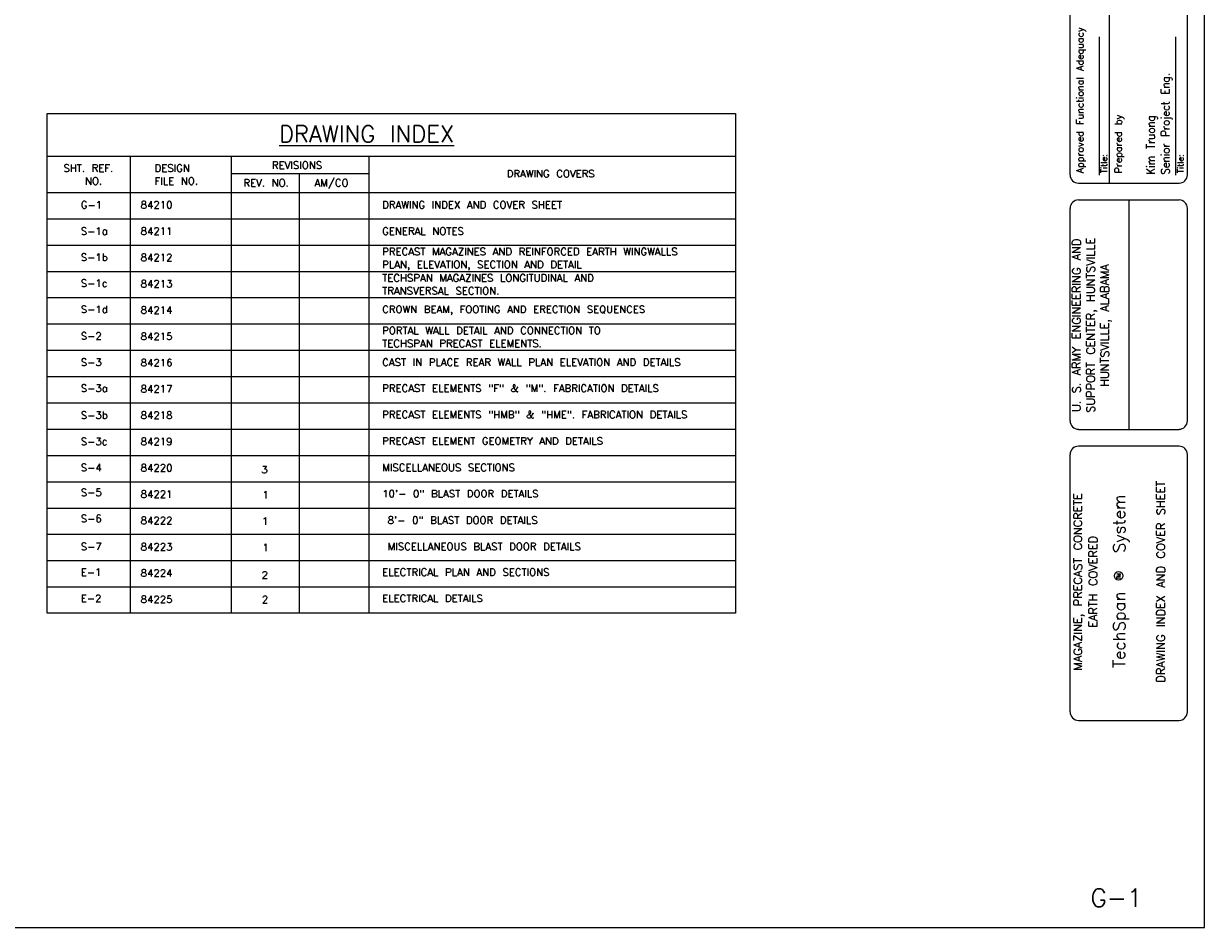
# Model space of a CAD drawing. Extents: x 0 to 1154, y 0 to 483.
# Tile 2 of 6: x 176 to 354, y 0 to 136. Entities that reach past the tile are written whole.
import ezdxf
from ezdxf.enums import TextEntityAlignment as Align

# ---------------------------------------------------------------- set-up
doc = ezdxf.new("R2010")
doc.units = 0
doc.header["$LTSCALE"] = 25.4
doc.header["$MEASUREMENT"] = 0
for name, color, linetype in [('1', 7, 'CONTINUOUS'), ('DWG-LINES', 7, 'CONTINUOUS'), ('MG-BDR-TXT', 7, 'CONTINUOUS'), ('MG-LOGO', 7, 'CONTINUOUS'), ('TEXT', 7, 'CONTINUOUS')]:
    doc.layers.add(name, color=color, linetype=linetype)
doc.styles.add('TXT_SHX', font='txt.shx')

# ---------------------------------------------------------------- blocks, each defined once
blk = doc.blocks.new('PRO_I0')
at = {"layer": 'MG-LOGO', "color": 7, "linetype": 'CONTINUOUS'}
blk.add_circle((-12.9, 52.89), 0.644, dxfattribs=at)
at = {"layer": 'MG-LOGO', "color": 7, "linetype": 'CONTINUOUS', "style": 'TXT_SHX'}
for s, height, p in [('System', 1.815, (-11.91, 60.74)), ('TM', 0.529, (-12.62, 52.85)), ('TechSpan', 1.815, (-11.91, 44.77))]:
    blk.add_text(s, height=height, rotation=90, dxfattribs=at).set_placement(p, align=Align.CENTER)

msp = doc.modelspace()

# ---------------------------------------------------------------- linework, layer by layer
at = {"layer": '1', "color": 7, "linetype": 'CONTINUOUS'}
for p, q in [((354.01, 0), (354.01, 250.04)), ((333.78, 211.81), (333.78, 113.24)), ((351.46, 113.24), (351.46, 211.81)), ((339.66, 177.48), (339.66, 111.98)), ((338.17, 134.01), (338.17, 113.17)), ((349.68, 134.01), (349.68, 113.17)), ((335.05, 111.98), (350.2, 111.98)), ((335.05, 109.45), (350.2, 109.45)), ((342.62, 109.45), (342.62, 74.93)), ((333.78, 108.19), (333.78, 76.2)), ((351.46, 76.2), (351.46, 108.19)), ((335.05, 74.93), (350.2, 74.93)), ((333.78, 71.14), (333.78, 32.41)), ((350.2, 72.41), (335.05, 72.41)), ((351.46, 32.41), (351.46, 71.14)), ((335.05, 31.15), (350.2, 31.15)), ((0, 0), (354.01, 0))]:
    msp.add_line(p, q, dxfattribs=at)
for centre, start, end in [((335.05, 113.24), 180, 270), ((350.2, 113.24), 270, 360), ((335.05, 108.19), 90, 180), ((350.2, 108.19), 0, 90), ((335.05, 76.2), 180, 270), ((350.2, 76.2), 270, 360), ((335.05, 71.14), 90, 180), ((350.2, 71.14), 0, 90), ((335.05, 32.41), 180, 270), ((350.2, 32.41), 270, 360)]:
    msp.add_arc(centre, 1.26, start, end, dxfattribs=at)
at = {"layer": 'DWG-LINES', "color": 7, "linetype": 'CONTINUOUS'}
for p, q in [((179.84, 47.27), (179.84, 122.44)), ((179.84, 116.02), (283.46, 116.02)), ((192.35, 116.02), (192.35, 47.27)), ((207.51, 116.02), (207.51, 47.27)), ((228.25, 116.02), (228.25, 47.27)), ((207.51, 113.43), (228.25, 113.43)), ((217.77, 113.43), (217.77, 47.27)), ((179.84, 110.58), (283.46, 110.58)), ((179.84, 106.63), (283.46, 106.63)), ((179.84, 102.67), (283.46, 102.67)), ((179.84, 98.71), (283.46, 98.71)), ((179.84, 94.75), (283.46, 94.75)), ((179.84, 90.8), (283.46, 90.8)), ((179.84, 86.84), (283.46, 86.84)), ((179.84, 82.88), (283.46, 82.88)), ((179.84, 78.93), (283.46, 78.93)), ((179.84, 74.97), (283.46, 74.97)), ((179.84, 71.01), (283.46, 71.01)), ((179.84, 67.06), (283.46, 67.06)), ((179.84, 63.1), (283.46, 63.1)), ((179.84, 59.14), (283.46, 59.14)), ((179.84, 55.18), (283.46, 55.18)), ((179.84, 51.23), (283.46, 51.23)), ((283.46, 47.27), (179.84, 47.27))]:
    msp.add_line(p, q, dxfattribs=at)
msp.add_lwpolyline([(179.84, 122.44), (283.46, 122.44), (283.46, 47.27)], dxfattribs=at)

# ---------------------------------------------------------------- block references
at = {"layer": 'MG-BDR-TXT', "linetype": 'CONTINUOUS'}
msp.add_blockref('PRO_I0', (354.01, 0), dxfattribs=at)

# ---------------------------------------------------------------- texts
at = {"layer": '1', "color": 7, "linetype": 'CONTINUOUS', "style": 'TXT_SHX'}
for s, height, p in [('Approved Functional Adequacy', 1.0524, (335.82, 113.47)), ('Prepared by', 1.0524, (341.57, 113.47)), ('Title:', 0.937, (339.38, 113.47)), ('Title:', 0.937, (350.89, 113.47))]:
    msp.add_text(s, height=height, rotation=90, dxfattribs=at).set_placement(p)
at = {"layer": '1', "color": 7, "linetype": 'CONTINUOUS', "style": 'TXT_SHX', "width": 0.9}
for s, p in [('Senior Project Eng.', (348.77, 113.28)), ('Kim Truong', (346.56, 113.28))]:
    msp.add_text(s, height=1.25, rotation=90, dxfattribs=at).set_placement(p)
at = {"layer": '1', "color": 7, "linetype": 'CONTINUOUS', "style": 'TXT_SHX'}
for s, p in [('SUPPORT CENTER, HUNTSVILLE', (337.51, 90.61)), ('U. S. ARMY ENGINEERING AND', (335.38, 90.6)), ('HUNTSVILLE, ALABAMA', (339.64, 90.58))]:
    msp.add_text(s, height=1.2451, rotation=90, dxfattribs=at).set_placement(p, align=Align.CENTER)
at = {"layer": 'MG-BDR-TXT', "color": 7, "linetype": 'CONTINUOUS', "style": 'TXT_SHX'}
for s, p in [('DRAWING INDEX AND COVER SHEET', (348.08, 52.01)), ('MAGAZINE, PRECAST CONCRETE', (335.59, 52)), ('EARTH COVERED', (337.87, 52.01))]:
    msp.add_text(s, height=1.25, rotation=90, dxfattribs=at).set_placement(p, align=Align.CENTER)
msp.add_text('G-1', height=2.725, dxfattribs=at).set_placement((340.79, 3.08), align=Align.CENTER)
at = {"layer": 'TEXT', "color": 7, "linetype": 'CONTINUOUS', "style": 'TXT_SHX'}
msp.add_text('%%uDRAWING INDEX', height=2.5, dxfattribs=at).set_placement((214.76, 118.13))
at = {"layer": 'TEXT', "color": 7, "linetype": 'CONTINUOUS', "style": 'TXT_SHX', "width": 1.02}
for s, height, p in [('SHT. REF.', 1.094, (182.29, 113.7)), ('DESIGN', 1.094, (196.01, 113.7)), ('REVISIONS', 1.094, (213.67, 114.13)), ('                    DRAWING COVERS', 1.0937, (227.4, 112.86)), ('   NO.', 1.094, (182.29, 111.75)), ('FILE NO.', 1.094, (196.01, 111.75)), ('REV. NO.', 1.094, (209.38, 111.47)), ('AM/CO', 1.094, (220.09, 111.47)), ('G-1', 1.094, (184.9, 108.17)), ('84210', 1.094, (193.92, 108.17)), ('DRAWING INDEX AND COVER SHEET', 1.0937, (230.27, 108.17)), ('S-1a', 1.094, (184.9, 104.21)), ('84211', 1.094, (193.92, 104.21)), ('GENERAL NOTES', 1.0937, (230.27, 104.21)), ('S-1b', 1.094, (184.9, 100.28)), ('84212', 1.094, (193.92, 100.25)), ('PRECAST MAGAZINES AND REINFORCED EARTH WINGWALLS', 1.0937, (230.27, 101.13)), ('PLAN, ELEVATION, SECTION AND DETAIL', 1.0937, (230.27, 99.19)), ('TECHSPAN MAGAZINES LONGITUDINAL AND', 1.0937, (230.27, 97.17)), ('S-1c', 1.094, (184.9, 96.37)), ('84213', 1.094, (193.92, 96.3)), ('TRANSVERSAL SECTION.', 1.0937, (230.27, 95.23)), ('S-1d', 1.094, (184.9, 92.45)), ('84214', 1.094, (193.92, 92.34)), ('CROWN BEAM, FOOTING AND ERECTION SEQUENCES', 1.0937, (230.27, 92.45)), ('S-2', 1.094, (184.9, 88.44)), ('84215', 1.094, (193.92, 88.38)), ('PORTAL WALL DETAIL AND CONNECTION TO', 1.0937, (230.27, 89.26)), ('TECHSPAN PRECAST ELEMENTS.', 1.0937, (230.27, 87.31)), ('S-3', 1.094, (184.9, 84.48)), ('84216', 1.094, (193.92, 84.42)), ('CAST IN PLACE REAR WALL PLAN ELEVATION AND DETAILS', 1.0937, (230.27, 84.48)), ('S-3a', 1.094, (184.9, 80.57)), ('84217', 1.094, (193.92, 80.47)), ('PRECAST ELEMENTS "F" & "M". FABRICATION DETAILS', 1.0937, (230.27, 80.57)), ('S-3b', 1.094, (184.9, 76.52)), ('84218', 1.094, (193.92, 76.51)), ('PRECAST ELEMENTS "HMB" & "HME". FABRICATION DETAILS', 1.0937, (230.27, 76.61)), ('S-3c', 1.094, (184.9, 72.56)), ('84219', 1.094, (193.92, 72.55)), ('PRECAST ELEMENT GEOMETRY AND DETAILS', 1.0937, (230.27, 72.64)), ('S-4', 1.094, (184.9, 68.64)), ('84220', 1.094, (193.92, 68.6)), ('3', 1.09, (212.07, 68.33)), ('MISCELLANEOUS SECTIONS', 1.0937, (230.27, 68.64)), ('S-5', 1.094, (184.9, 64.89)), ('10\'- 0" BLAST DOOR DETAILS', 1.0937, (230.27, 64.71)), ('84221', 1.094, (193.92, 64.64)), ('1', 1.09, (212.25, 64.54)), ('S-6', 1.094, (184.9, 60.96)), ('84222', 1.094, (193.92, 60.68)), ('1', 1.09, (212.16, 60.58)), ('8\'- 0" BLAST DOOR DETAILS', 1.0937, (231.09, 60.72)), ('S-7', 1.094, (184.9, 56.75)), ('84223', 1.094, (193.92, 56.72)), ('1', 1.09, (212.25, 56.63)), ('MISCELLANEOUS BLAST DOOR DETAILS', 1.0937, (231.09, 56.76)), ('E-1', 1.094, (184.9, 52.89)), ('84224', 1.094, (193.92, 52.77)), ('2', 1.09, (212.13, 52.47)), ('ELECTRICAL PLAN AND SECTIONS', 1.0937, (230.27, 52.89)), ('E-2', 1.094, (184.9, 48.96)), ('84225', 1.094, (193.92, 48.81)), ('2', 1.09, (212.16, 48.8)), ('ELECTRICAL DETAILS', 1.0937, (230.27, 48.96))]:
    msp.add_text(s, height=height, dxfattribs=at).set_placement(p)

doc.saveas('drawing.dxf')
